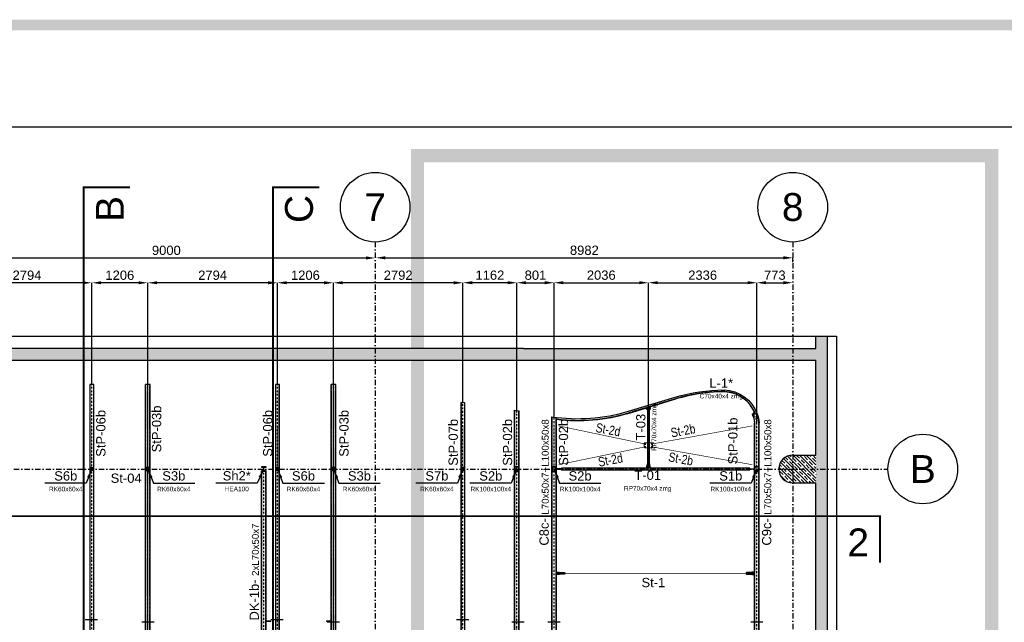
# Model space of a CAD drawing. Header units: millimetres. Extents: x -34919 to 306996, y -293018 to -145733.
# Tile 78 of 256: x 12496 to 33717, y -158777 to -145785. Entities that reach past the tile are written whole.
import ezdxf

# ---------------------------------------------------------------- set-up
doc = ezdxf.new("R2010")
doc.units = ezdxf.units.MM
doc.header["$LTSCALE"] = 3
doc.linetypes.add('DASHDOT', pattern=[25.4, 12.7, -6.35, 0, -6.35])
doc.linetypes.add('HIDDEN', pattern=[9.525, 6.35, -3.175])
for name, color, linetype in [('AR-----H0_HATCHES_RASTERIT', 8, 'Continuous'), ('ARF2000E0_LOAD_BEARING_KANTAVAT', 1, 'Continuous'), ('poziome 1', 7, 'Continuous'), ('PROFILE', 2, 'Continuous'), ('proil zamykajacy', 4, 'Continuous'), ('Prz', 5, 'Continuous'), ('slupki', 7, 'Continuous'), ('stezenia', 4, 'Continuous'), ('STĘŻENIA_OPIS', 4, 'Continuous')]:
    doc.layers.add(name, color=color, linetype=linetype)
doc.layers.add('SIATKA', color=5, linetype='Continuous', lineweight=18)
doc.styles.get("Standard").update_dxf_attribs({"font": 'arial.ttf', "height": 25})
doc.dimstyles.new('STANDARD-100', dxfattribs={"dimscale": 100, "dimtxt": 2, "dimasz": 2, "dimexe": 0, "dimexo": 0, "dimgap": 0.6, "dimtad": 1, "dimdec": 0, "dimzin": 12, "dimdsep": 46, "dimtxsty": 'Standard', "dimcen": 1, "dimclrd": 256, "dimclre": 256, "dimclrt": 2, "dimadec": 0, "dimazin": 0, "dimtfac": 1, "dimtdec": 0, "dimtmove": 0, "dimatfit": 3, "dimfxl": 0, "dimtolj": 1, "dimtzin": 0, "dimarcsym": 0})
pattern_1 = [(315, (-33843.37, -146472.3), (70.71068, 70.71068), []), (315, (-33843.37, -146542.8), (70.71068, 70.71068), [100, -50])]

# ---------------------------------------------------------------- blocks, each defined once
blk = doc.blocks.new('*D1686')
at = {"lineweight": -2, "transparency": 16777216}
for p, q in [((20157, -150812), (20157, -150922)), ((11357, -150922), (19957, -150922))]:
    blk.add_line(p, q, dxfattribs=at)
at = {"transparency": 16777216}
for points in [[(11357, -150888), (11357, -150955), (11157, -150922)], [(19957, -150888), (19957, -150955), (20157, -150922)]]:
    blk.add_solid(points, dxfattribs=at)
at = {"layer": 'Defpoints', "color": 0, "transparency": 16777216}
for p in [(20157, -150812), (11157, -150922), (20157, -150922)]:
    blk.add_point(p, dxfattribs=at)
at = {"color": 2, "transparency": 16777216, "insert": (15657, -150759), "char_height": 200, "attachment_point": 5}
blk.add_mtext('\\A1;9000', dxfattribs=at)
blk = doc.blocks.new('*D1687')
at = {"lineweight": -2, "transparency": 16777216}
for p, q in [((20374, -150919), (28957, -150919)), ((29157, -151011), (29157, -150919))]:
    blk.add_line(p, q, dxfattribs=at)
at = {"transparency": 16777216}
for points in [[(20374, -150885), (20374, -150952), (20174, -150919)], [(28957, -150885), (28957, -150952), (29157, -150919)]]:
    blk.add_solid(points, dxfattribs=at)
at = {"layer": 'Defpoints', "color": 0, "transparency": 16777216}
for p in [(20174, -150919), (29157, -150919), (29157, -151011)]:
    blk.add_point(p, dxfattribs=at)
at = {"color": 2, "transparency": 16777216, "insert": (24666, -150757), "char_height": 200, "attachment_point": 5}
blk.add_mtext('\\A1;8982', dxfattribs=at)
blk = doc.blocks.new('*D1703')
at = {"lineweight": -2, "transparency": 16777216}
for p, q in [((22049, -154042), (22049, -151456)), ((23011, -151456), (22249, -151456)), ((23211, -154253), (23211, -151456))]:
    blk.add_line(p, q, dxfattribs=at)
at = {"transparency": 16777216}
for points in [[(22249, -151422), (22249, -151489), (22049, -151456)], [(23011, -151422), (23011, -151489), (23211, -151456)]]:
    blk.add_solid(points, dxfattribs=at)
at = {"layer": 'Defpoints', "color": 0, "transparency": 16777216}
for p in [(22049, -151456), (22049, -154042, 0), (23211, -154253, 0)]:
    blk.add_point(p, dxfattribs=at)
at = {"color": 2, "transparency": 16777216, "insert": (22630, -151294), "char_height": 200, "attachment_point": 5}
blk.add_mtext('\\A1;1162', dxfattribs=at)
blk = doc.blocks.new('*D1704')
at = {"lineweight": -2, "transparency": 16777216}
for p, q in [((19257, -153647), (19257, -151457)), ((21849, -151457), (19457, -151457)), ((22049, -154042), (22049, -151457))]:
    blk.add_line(p, q, dxfattribs=at)
at = {"transparency": 16777216}
for points in [[(19457, -151424), (19457, -151490), (19257, -151457)], [(21849, -151424), (21849, -151490), (22049, -151457)]]:
    blk.add_solid(points, dxfattribs=at)
at = {"layer": 'Defpoints', "color": 0, "transparency": 16777216}
for p in [(19257, -151457), (19257, -153647, 0), (22049, -154042, 0)]:
    blk.add_point(p, dxfattribs=at)
at = {"color": 2, "transparency": 16777216, "insert": (20653, -151295), "char_height": 200, "attachment_point": 5}
blk.add_mtext('\\A1;2792', dxfattribs=at)
blk = doc.blocks.new('*D1705')
at = {"lineweight": -2, "transparency": 16777216}
for p, q in [((18051, -153647), (18051, -151457)), ((19057, -151457), (18251, -151457)), ((19257, -153647), (19257, -151457))]:
    blk.add_line(p, q, dxfattribs=at)
at = {"transparency": 16777216}
for points in [[(18251, -151424), (18251, -151490), (18051, -151457)], [(19057, -151424), (19057, -151490), (19257, -151457)]]:
    blk.add_solid(points, dxfattribs=at)
at = {"layer": 'Defpoints', "color": 0, "transparency": 16777216}
for p in [(18051, -151457), (18051, -153647), (19257, -153647, 0)]:
    blk.add_point(p, dxfattribs=at)
at = {"color": 2, "transparency": 16777216, "insert": (18654, -151295), "char_height": 200, "attachment_point": 5}
blk.add_mtext('\\A1;1206', dxfattribs=at)
blk = doc.blocks.new('*D1706')
at = {"lineweight": -2, "transparency": 16777216}
for p, q in [((15257, -153647, 0), (15257, -151457, 0)), ((17851, -151457, 0), (15457, -151457, 0)), ((18051, -153647, 0), (18051, -151457, 0))]:
    blk.add_line(p, q, dxfattribs=at)
at = {"transparency": 16777216}
for points in [[(15457, -151424, 0), (15457, -151490, 0), (15257, -151457, 0)], [(17851, -151424, 0), (17851, -151490, 0), (18051, -151457, 0)]]:
    blk.add_solid(points, dxfattribs=at)
at = {"layer": 'Defpoints', "color": 0, "transparency": 16777216}
for p in [(15257, -151457, 0), (15257, -153647, 0), (18051, -153647, 0)]:
    blk.add_point(p, dxfattribs=at)
at = {"color": 2, "transparency": 16777216, "insert": (16654, -151295, 0), "char_height": 200, "attachment_point": 5}
blk.add_mtext('\\A1;2794', dxfattribs=at)
blk = doc.blocks.new('*D1707')
at = {"lineweight": -2, "transparency": 16777216}
for p, q in [((14051, -153647), (14051, -151457)), ((15057, -151457), (14251, -151457)), ((15257, -153647), (15257, -151457))]:
    blk.add_line(p, q, dxfattribs=at)
at = {"transparency": 16777216}
for points in [[(14251, -151424), (14251, -151490), (14051, -151457)], [(15057, -151424), (15057, -151490), (15257, -151457)]]:
    blk.add_solid(points, dxfattribs=at)
at = {"layer": 'Defpoints', "color": 0, "transparency": 16777216}
for p in [(14051, -151457), (14051, -153647, 0), (15257, -153647)]:
    blk.add_point(p, dxfattribs=at)
at = {"color": 2, "transparency": 16777216, "insert": (14654, -151295), "char_height": 200, "attachment_point": 5}
blk.add_mtext('\\A1;1206', dxfattribs=at)
blk = doc.blocks.new('*D1708')
at = {"lineweight": -2, "transparency": 16777216}
for p, q in [((11257, -153647), (11257, -151457)), ((13851, -151457), (11457, -151457)), ((14051, -153647), (14051, -151457))]:
    blk.add_line(p, q, dxfattribs=at)
at = {"transparency": 16777216}
for points in [[(11457, -151424), (11457, -151490), (11257, -151457)], [(13851, -151424), (13851, -151490), (14051, -151457)]]:
    blk.add_solid(points, dxfattribs=at)
at = {"layer": 'Defpoints', "color": 0, "transparency": 16777216}
for p in [(11257, -151457), (11257, -153647, 0), (14051, -153647, 0)]:
    blk.add_point(p, dxfattribs=at)
at = {"color": 2, "transparency": 16777216, "insert": (12654, -151295), "char_height": 200, "attachment_point": 5}
blk.add_mtext('\\A1;2794', dxfattribs=at)
blk = doc.blocks.new('*D1718')
at = {"lineweight": -2, "transparency": 16777216}
for p, q in [((23211, -154253), (23211, -151456)), ((23411, -151456), (23812, -151456)), ((24012, -154342), (24012, -151456))]:
    blk.add_line(p, q, dxfattribs=at)
at = {"transparency": 16777216}
for points in [[(23411, -151422), (23411, -151489), (23211, -151456)], [(23812, -151422), (23812, -151489), (24012, -151456)]]:
    blk.add_solid(points, dxfattribs=at)
at = {"layer": 'Defpoints', "color": 0, "transparency": 16777216}
for p in [(24012, -151456), (23211, -154253, 0), (24012, -154342, 0)]:
    blk.add_point(p, dxfattribs=at)
at = {"color": 2, "transparency": 16777216, "insert": (23612, -151294), "char_height": 200, "attachment_point": 5}
blk.add_mtext('\\A1;801', dxfattribs=at)
blk = doc.blocks.new('*D1719')
at = {"lineweight": -2, "transparency": 16777216}
for p, q in [((24012, -154342, 0), (24012, -151456, 0)), ((24212, -151456, 0), (25848, -151456, 0)), ((26048, -154184, 0), (26048, -151456, 0))]:
    blk.add_line(p, q, dxfattribs=at)
at = {"transparency": 16777216}
for points in [[(24212, -151422, 0), (24212, -151489, 0), (24012, -151456, 0)], [(25848, -151422, 0), (25848, -151489, 0), (26048, -151456, 0)]]:
    blk.add_solid(points, dxfattribs=at)
at = {"layer": 'Defpoints', "color": 0, "transparency": 16777216}
for p in [(26048, -151456, 0), (26048, -154184, 0), (24012, -154342, 0)]:
    blk.add_point(p, dxfattribs=at)
at = {"color": 2, "transparency": 16777216, "insert": (25030, -151294, 0), "char_height": 200, "attachment_point": 5}
blk.add_mtext('\\A1;2036', dxfattribs=at)
blk = doc.blocks.new('*D1720')
at = {"lineweight": -2, "transparency": 16777216}
for p, q in [((26048, -154184), (26048, -151456)), ((26248, -151456), (28183, -151456)), ((28383, -154478), (28383, -151456))]:
    blk.add_line(p, q, dxfattribs=at)
at = {"transparency": 16777216}
for points in [[(26248, -151422), (26248, -151489), (26048, -151456)], [(28183, -151422), (28183, -151489), (28383, -151456)]]:
    blk.add_solid(points, dxfattribs=at)
at = {"layer": 'Defpoints', "color": 0, "transparency": 16777216}
for p in [(28383, -151456), (26048, -154184), (28383, -154478)]:
    blk.add_point(p, dxfattribs=at)
at = {"color": 2, "transparency": 16777216, "insert": (27215, -151294), "char_height": 200, "attachment_point": 5}
blk.add_mtext('\\A1;2336', dxfattribs=at)
blk = doc.blocks.new('A$C66AB658F')
at = {"color": 6}
blk.add_lwpolyline([(-50, 85), (10, 85), (20, 75), (20, -15), (10, -25), (-50, -25)], dxfattribs=at)
for centre in [(0, 60), (0, 0)]:
    blk.add_circle(centre, 6.5, dxfattribs=at)
at = {"layer": 'slupki', "color": 4, "linetype": 'DASHDOT', "flags": 128}
for points in [[(13, 60), (-13, 60)], [(13, 0), (-13, 0)], [(0, 73), (0, 47)], [(0, 13), (0, -13)]]:
    blk.add_lwpolyline(points, dxfattribs=at)
blk = doc.blocks.new('A$C6B261019')
at = {"layer": 'PROFILE', "color": 3, "linetype": 'Continuous', "flags": 128}
blk.add_lwpolyline([(120, -20), (-10, -20), (-20, -10), (-20, 10), (-10, 20), (120, 20), (130, 10), (130, 5.5), (50, 5.5), (50, -5.5), (130, -5.5), (130, -10)], close=True, dxfattribs=at)
at = {"layer": 'PROFILE', "color": 3, "linetype": 'Continuous'}
blk.add_circle((0, 0), 6.5, dxfattribs=at)
blk = doc.blocks.new('A$C23D25032')
at = {"layer": 'SIATKA', "color": 42}
blk.add_blockref('A$C6B261019', (0, 0), dxfattribs=at)
blk = doc.blocks.new('*D1839')
at = {"lineweight": -2, "transparency": 16777216}
blk.add_line((28583, -151456), (28957, -151456), dxfattribs=at)
at = {"transparency": 16777216}
for points in [[(28583, -151422), (28583, -151489), (28383, -151456)], [(28957, -151422), (28957, -151489), (29157, -151456)]]:
    blk.add_solid(points, dxfattribs=at)
at = {"layer": 'Defpoints', "color": 0, "transparency": 16777216}
for p in [(29157, -151456), (29157, -151483), (28383, -154478, 0)]:
    blk.add_point(p, dxfattribs=at)
at = {"color": 2, "transparency": 16777216, "insert": (28770, -151294), "char_height": 200, "attachment_point": 5}
blk.add_mtext('\\A1;773', dxfattribs=at)

msp = doc.modelspace()

# ---------------------------------------------------------------- hatches: boundary and pattern name
at = {"layer": 'AR-----H0_HATCHES_RASTERIT'}
h = msp.add_hatch(dxfattribs=at)
h.set_pattern_fill('JIS_STN_1E', color=256, scale=100, angle=-90, style=0)
h.set_pattern_definition(pattern_1)
h.paths.add_polyline_path([(29656.625, -172793.911), (29906.625, -172793.911), (29906.625, -152607.278), (29656.625, -152607.278)])
h = msp.add_hatch(dxfattribs=at)
h.set_pattern_fill('JIS_STN_1E', color=256, scale=100, angle=-90, style=0)
h.set_pattern_definition(pattern_1)
h.paths.add_polyline_path([(-4068.375, -153122.297), (-4068.375, -152872.297), (29656.625, -152872.297), (29656.625, -153122.297)])
h = msp.add_hatch(dxfattribs=at)
h.set_pattern_fill('JIS_STN_1E', color=256, scale=100, angle=-90, style=0)
h.set_pattern_definition(pattern_1)
h.paths.add_polyline_path([(29656.625, -155772.297), (29656.625, -155472.297), (29156.625, -155472.297), (29156.625, -155772.297)])
h.paths.add_polyline_path([(29656.625, -155472.297), (29656.625, -155172.297), (29156.625, -155172.297), (29156.625, -155472.297)])
h.paths.add_polyline_path([(29156.625, -155472.297), (29156.625, -155172.297, 0.414213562), (28856.625, -155472.297)])
h.paths.add_polyline_path([(29156.625, -155772.297), (29156.625, -155472.297), (28856.625, -155472.297, 0.414213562)])

# ---------------------------------------------------------------- linework, layer by layer
at = {"color": 252, "linetype": 'DASHDOT', "ltscale": 3}
for p, q in [((20156.625, -150578.031), (20156.625, -201577.2)), ((29156.625, -150578.031), (29156.625, -201577.2)), ((-20791.419, -155472.297), (31209.896, -155472.297))]:
    msp.add_line(p, q, dxfattribs=at)
at = {"color": 4, "linetype": 'DASHDOT'}
for p, q in [((26047.612, -155452.297, 0), (26047.612, -154183.995, 0)), ((28333.125, -155472.297, 0), (24131.344, -155472.297))]:
    msp.add_line(p, q, dxfattribs=at)
at = {"color": 3}
msp.add_line((28281.48, -154281.39, 0), (28389.178, -154281.39, 0), dxfattribs=at)
at = {"color": 5}
for p, q in [((14175.219, -158722.297, 0), (13910.596, -158722.297, 0)), ((18175.219, -158722.297, 0), (17910.596, -158722.297, 0)), ((22173.192, -158722.297, 0), (21908.57, -158722.297, 0)), ((15390.863, -158772.297, 0), (15126.24, -158772.297, 0)), ((19388.936, -158772.297, 0), (19124.314, -158772.297, 0)), ((23368.385, -158772.297, 0), (23103.762, -158772.297, 0)), ((24144.41, -158772.297, 0), (23879.787, -158772.297, 0)), ((28515.436, -158772.297, 0), (28250.814, -158772.297, 0))]:
    msp.add_line(p, q, dxfattribs=at)
at = {"color": 6, "const_width": 285}
msp.add_lwpolyline([(21069, -201310), (33444, -201310), (33444, -148715), (21069, -148715)], close=True, dxfattribs=at)
at = {"color": 8, "const_width": 40}
for points in [[(14873.368, -174334.669), (13873.368, -174334.669), (13873.368, -163744.508), (13873.368, -163744.508), (13873.368, -149397.929), (14873.368, -149397.929)], [(18954.073, -174334.669), (17954.073, -174334.669), (17954.073, -163744.508), (17954.073, -163744.508), (17954.073, -149397.929), (18954.073, -149397.929)], [(-7538.228, -157488.864), (-7538.228, -156488.864), (16689.726, -156488.864), (16689.726, -156488.864), (31036.305, -156488.864), (31036.305, -157488.864)]]:
    msp.add_lwpolyline(points, dxfattribs=at)
at = {"color": 4}
msp.add_lwpolyline([(-6507.626, -152607.278), (30102.81, -152607.278), (30102.81, -172793.911), (-6507.626, -172793.911)], close=True, dxfattribs=at)
at = {"color": 6, "elevation": 0}
for points in [[(26087.612, -154127.287), (26087.612, -154179.287), (26067.612, -154199.287), (26027.612, -154199.287), (26007.612, -154179.287), (26007.612, -154151.287)], [(26067.612, -154221.287), (26067.612, -154169.287), (26057.612, -154159.287), (26037.612, -154159.287), (26027.612, -154169.287), (26027.612, -154221.287)], [(26087.612, -155452.297), (26087.612, -155412.297), (26067.612, -155392.297), (26027.612, -155392.297), (26007.612, -155412.297), (26007.612, -155452.297)], [(26067.612, -155370.297), (26067.612, -155422.297), (26057.612, -155432.297), (26037.612, -155432.297), (26027.612, -155422.297), (26027.612, -155370.297)], [(24062.099, -157698.147), (24122.099, -157698.147), (24132.099, -157708.147), (24132.099, -157736.447), (24122.099, -157746.447), (24062.099, -157746.447), (24062.099, -157698.147)], [(28333.125, -157698.147), (28273.125, -157698.147), (28263.125, -157708.147), (28263.125, -157736.447), (28273.125, -157746.447), (28333.125, -157746.447), (28333.125, -157698.147)]]:
    msp.add_lwpolyline(points, dxfattribs=at)
for points in [[(26027.612, -154229.287), (26067.612, -154229.287), (26067.612, -154221.287), (26027.612, -154221.287)], [(26027.612, -155362.297), (26067.612, -155362.297), (26067.612, -155370.297), (26027.612, -155370.297)]]:
    msp.add_lwpolyline(points, close=True, dxfattribs=at)
at = {"color": 4, "elevation": 0}
for points in [[(26067.612, -154227.25), (26027.612, -154227.25), (26027.612, -155362.297)], [(26067.612, -155362.297), (26067.612, -154227.25)]]:
    msp.add_lwpolyline(points, dxfattribs=at)
at = {"color": 6, "elevation": 0}
for points in [[(26034.612, -154172.787), (26060.612, -154172.787, -1), (26060.612, -154185.787), (26034.612, -154185.787, -1)], [(26034.612, -155418.797), (26060.612, -155418.797, 1), (26060.612, -155405.797), (26034.612, -155405.797, 1)]]:
    msp.add_lwpolyline(points, format="xyb", close=True, dxfattribs=at)
at = {"color": 6}
for points in [[(24166.599, -155468.297), (24082.099, -155468.297), (24082.099, -155476.297), (24166.599, -155476.297)], [(24166.599, -155452.297), (24174.599, -155452.297), (24174.599, -155492.297), (24166.599, -155492.297)], [(28228.625, -155452.297), (28220.625, -155452.297), (28220.625, -155492.297), (28228.625, -155492.297)], [(28228.625, -155468.297), (28313.125, -155468.297), (28313.125, -155476.297), (28228.625, -155476.297)]]:
    msp.add_lwpolyline(points, close=True, dxfattribs=at)
at = {"color": 4}
for points in [[(28220.625, -155452.297), (24174.599, -155452.297)], [(24174.599, -155452.297), (24174.599, -155492.297), (28220.625, -155492.297)]]:
    msp.add_lwpolyline(points, dxfattribs=at)
for centre in [(20156.625, -149828.031), (29156.625, -149828.031), (31959.896, -155472.297)]:
    msp.add_circle(centre, 750)
at = {"color": 6}
msp.add_circle((24112.099, -157722.297, 0), 6.5, dxfattribs=at)
at = {"layer": 'ARF2000E0_LOAD_BEARING_KANTAVAT'}
for p, q in [((29656.625, -152872.297), (29656.625, -152607.278)), ((29906.625, -172793.911), (29906.625, -152607.278)), ((23356.611, -152872.297, 0), (-4103.375, -152872.297, 0)), ((23356.611, -152872.297, 0), (29656.625, -152872.297, 0)), ((-3853.375, -153122.297, 0), (23306.611, -153122.297)), ((23306.611, -153122.297), (29656.625, -153122.297, 0)), ((29656.625, -155172.297), (29656.625, -153122.297)), ((29156.625, -155172.297), (29656.625, -155172.297)), ((29156.625, -155772.297), (29656.625, -155772.297)), ((29656.625, -164172.297), (29656.625, -155772.297))]:
    msp.add_line(p, q, dxfattribs=at)
msp.add_arc((29156.625, -155472.297), 300, 90, 270, dxfattribs=at)
at = {"layer": 'poziome 1', "color": 3}
for p, q in [((15206.625, -171897.297, 0), (15206.625, -153647.297, 0)), ((15306.625, -171897.297, 0), (15306.625, -153647.297, 0)), ((19206.625, -171897.297, 0), (19206.625, -153647.297, 0)), ((19306.625, -171897.297, 0), (19306.625, -153647.297, 0)), ((23161.074, -171339.228, 0), (23161.074, -154205.351, 0)), ((23261.074, -171324.843, 0), (23261.074, -154219.747, 0)), ((23962.099, -171197.996, 0), (23962.099, -154346.598, 0)), ((24062.099, -171184.68, 0), (24062.099, -154359.914, 0)), ((28333.125, -171063.813, 0), (28333.125, -154477.772, 0)), ((28433.125, -171066.821, 0), (28433.125, -154477.772, 0)), ((17706.625, -159932.297, 0), (17706.625, -155512.297, 0)), ((17806.625, -159932.297, 0), (17806.625, -155512.297, 0))]:
    msp.add_line(p, q, dxfattribs=at)
at = {"layer": 'poziome 1', "linetype": 'HIDDEN'}
for p, q in [((15213.625, -171897.297, 0), (15213.625, -153647.297, 0)), ((15299.625, -171897.297, 0), (15299.625, -153647.297, 0)), ((19213.625, -171897.297, 0), (19213.625, -153647.297, 0)), ((19299.625, -171897.297, 0), (19299.625, -153647.297, 0)), ((23168.074, -171338.221, 0), (23168.074, -154206.359, 0)), ((23254.074, -171325.85, 0), (23254.074, -154218.739, 0)), ((23969.099, -171196.977, 0), (23969.099, -154347.617, 0)), ((24055.099, -171185.525, 0), (24055.099, -154359.069, 0)), ((28340.125, -171065.57, 0), (28340.125, -154477.772, 0)), ((28426.125, -171066.821, 0), (28426.125, -154477.772, 0)), ((17713.625, -159932.297, 0), (17713.625, -155512.297, 0)), ((17799.625, -159932.297, 0), (17799.625, -155512.297, 0))]:
    msp.add_line(p, q, dxfattribs=at)
at = {"layer": 'poziome 1', "color": 4}
for p, q in [((15256.625, -171897.297, 0), (15256.625, -153647.297, 0)), ((19256.625, -171897.297, 0), (19256.625, -153647.297, 0))]:
    msp.add_line(p, q, dxfattribs=at)
at = {"layer": 'poziome 1', "linetype": 'HIDDEN', "elevation": 0}
for points in [[(27677.999, -153803.595, 0.071962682), (26635.228, -153958.826), (25628.919, -154260.719, -0.102537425), (24062.099, -154396.169, -0.102537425)], [(27678.147, -153803.597, -0.301049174), (28350.721, -154281.39, -0.301049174)], [(28289.244, -154281.39, -0.075033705), (28340.323, -154480.952, -0.045687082)], [(28381.72, -154281.39, -0.063365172), (28425.886, -154472.299)]]:
    msp.add_lwpolyline(points, format="xyb", dxfattribs=at)
for points in [[(23261.644, -154256.2), (23261.074, -154256.118)], [(26031.612, -154227.25), (26031.612, -155362.297)], [(26063.612, -155362.297), (26063.612, -154227.25)]]:
    msp.add_lwpolyline(points, dxfattribs=at)
at = {"layer": 'poziome 1', "color": 3, "elevation": 0}
for points in [[(28281.48, -154281.39, -0.076093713), (28333.201, -154481.525, -0.045633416)], [(28389.178, -154281.39, -0.063906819), (28433.269, -154475.849), (28433.268, -154477.772)]]:
    msp.add_lwpolyline(points, format="xyb", dxfattribs=at)
at = {"layer": 'poziome 1', "linetype": 'HIDDEN'}
for points in [[(28220.625, -155456.297), (24174.599, -155456.297)], [(24174.599, -155488.297), (28220.625, -155488.297)]]:
    msp.add_lwpolyline(points, dxfattribs=at)
at = {"layer": 'PROFILE', "color": 7, "linetype": 'Continuous'}
for p, q in [((15227.541, -155522.167, 0), (15227.541, -155498.427, 0)), ((19227.541, -155522.167, 0), (19227.541, -155498.427, 0)), ((23240.158, -155522.167, 0), (23240.158, -155498.427, 0)), ((23983.015, -155522.167, 0), (23983.015, -155498.427, 0)), ((28412.281, -155522.167, 0), (28412.281, -155498.427, 0))]:
    msp.add_line(p, q, dxfattribs=at)
at = {"layer": 'proil zamykajacy'}
msp.add_line((25630.068, -154264.551, 0), (26636.378, -153962.658, 0), dxfattribs=at)
at = {"layer": 'proil zamykajacy', "elevation": 0}
msp.add_lwpolyline([(23962.099, -154346.598, 0.109463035), (25618.607, -154226.228), (26624.884, -153924.345, -0.072012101), (27678.582, -153767.592, -0.306136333), (28389.178, -154281.39, -0.306136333)], format="xyb", dxfattribs=at)
at = {"layer": 'proil zamykajacy'}
for centre, radius, start, end in [((27693.098, -157485.06, 0), 3677.496, 90.2349918, 106.6992428), ((27653.62, -154550.4, 0), 743.205, 21.2205143, 88.1189795), ((24518.737, -150548.485, 0), 3878.686, 263.2388861, 286.6498883)]:
    msp.add_arc(centre, radius, start, end, dxfattribs=at)
at = {"layer": 'Prz'}
msp.add_lwpolyline([(50476.536, -148095.194), (50476.536, -203695.194), (-30723.464, -203695.194), (-30723.464, -148095.194)], close=True, dxfattribs=at)
at = {"layer": 'SIATKA', "color": 3}
for p, q in [((28375.256, -154235.842, 0), (28308.048, -154255.416, 0)), ((28308.048, -154255.416, 0), (28336.011, -154351.427, 0)), ((28403.219, -154331.852, 0), (28375.256, -154235.842, 0)), ((28336.011, -154351.427, 0), (28403.219, -154331.852, 0))]:
    msp.add_line(p, q, dxfattribs=at)
at = {"layer": 'SIATKA', "color": 6, "elevation": 0}
for points in [[(17906.625, -158760.297), (17906.625, -158748.297), (17806.625, -158748.297), (17806.625, -158760.297)], [(19206.625, -158760.297), (19206.625, -158748.297), (19106.625, -158748.297), (19106.625, -158760.297)]]:
    msp.add_lwpolyline(points, close=True, dxfattribs=at)
at = {"layer": 'slupki', "color": 4, "linetype": 'DASHDOT'}
for p, q in [((14050.651, -171897.297, 0), (14050.651, -153647.297, 0)), ((18050.651, -171897.297, 0), (18050.651, -153647.297, 0)), ((22048.624, -171502.853, 0), (22048.624, -154041.61, 0)), ((23211.074, -171332.036, 0), (23211.074, -154252.996, 0)), ((24012.099, -171191.004, 0), (24012.099, -154342.367, 0)), ((28383.125, -171066.821, 0), (28383.125, -154477.772, 0)), ((17756.625, -169022.297, 0), (17756.625, -155422.297, 0))]:
    msp.add_line(p, q, dxfattribs=at)
at = {"layer": 'slupki', "linetype": 'HIDDEN', "elevation": 0}
for points in [[(14009.801, -153647.297), (14009.801, -171897.297)], [(14091.501, -171897.297), (14091.501, -153647.297)], [(18009.801, -153647.297), (18009.801, -171897.297)], [(18091.501, -171897.297), (18091.501, -153647.297)], [(22007.774, -154035.729), (22007.774, -171508.73)], [(22089.474, -171496.977), (22089.474, -154047.49)]]:
    msp.add_lwpolyline(points, dxfattribs=at)
at = {"layer": 'slupki', "color": 4, "linetype": 'DASHDOT', "elevation": 0}
msp.add_lwpolyline([(28353.352, -154331.39, -0.051072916), (28383.22, -154477.772, -0.051072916)], format="xyb", dxfattribs=at)
at = {"layer": 'slupki', "color": 2, "elevation": 0}
for points in [[(14080.651, -155502.297), (14020.651, -155502.297), (14020.651, -155442.297), (14080.651, -155442.297)], [(14076.651, -155498.297), (14024.651, -155498.297), (14024.651, -155446.297), (14076.651, -155446.297)], [(15226.625, -155502.297), (15286.625, -155502.297), (15286.625, -155442.297), (15226.625, -155442.297)], [(15230.625, -155498.297), (15282.625, -155498.297), (15282.625, -155446.297), (15230.625, -155446.297)], [(18080.651, -155502.297), (18020.651, -155502.297), (18020.651, -155442.297), (18080.651, -155442.297)], [(18076.651, -155498.297), (18024.651, -155498.297), (18024.651, -155446.297), (18076.651, -155446.297)], [(19226.625, -155502.297), (19286.625, -155502.297), (19286.625, -155442.297), (19226.625, -155442.297)], [(19230.625, -155498.297), (19282.625, -155498.297), (19282.625, -155446.297), (19230.625, -155446.297)], [(22018.624, -155502.297), (22078.624, -155502.297), (22078.624, -155442.297), (22018.624, -155442.297)], [(22022.624, -155498.297), (22074.624, -155498.297), (22074.624, -155446.297), (22022.624, -155446.297)], [(23161.074, -155522.729), (23261.074, -155522.729), (23261.074, -155422.729), (23161.074, -155422.729)], [(23169.074, -155514.729), (23253.074, -155514.729), (23253.074, -155430.729), (23169.074, -155430.729)], [(23962.099, -155522.297), (24062.099, -155522.297), (24062.099, -155422.297), (23962.099, -155422.297)], [(23970.099, -155514.297), (24054.099, -155514.297), (24054.099, -155430.297), (23970.099, -155430.297)], [(28333.125, -155522.297), (28433.125, -155522.297), (28433.125, -155422.297), (28333.125, -155422.297)], [(28341.125, -155514.297), (28425.125, -155514.297), (28425.125, -155430.297), (28341.125, -155430.297)]]:
    msp.add_lwpolyline(points, close=True, dxfattribs=at)
msp.add_lwpolyline([(17706.625, -155520.297), (17806.625, -155520.297), (17806.625, -155512.297), (17771.125, -155512.297, -0.414213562), (17759.125, -155500.297), (17759.125, -155444.297, -0.414213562), (17771.125, -155432.297), (17806.625, -155432.297), (17806.625, -155424.297), (17706.625, -155424.297), (17706.625, -155432.297), (17742.125, -155432.297, -0.414213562), (17754.125, -155444.297), (17754.125, -155500.297, -0.414213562), (17742.125, -155512.297), (17706.625, -155512.297)], format="xyb", close=True, dxfattribs=at)
at = {"layer": 'slupki', "color": 3}
for centre in [(26047.612, -154179.287, 0), (26047.612, -155412.297, 0)]:
    msp.add_circle(centre, 6.5, dxfattribs=at)
at = {"layer": 'stezenia', "color": 3}
for p, q in [((15306.625, -153647.297, 0), (15206.625, -153647.297, 0)), ((18074.801, -153647.297, 0), (18026.501, -153647.297, 0)), ((19306.625, -153647.297, 0), (19206.625, -153647.297, 0)), ((23161.074, -154205.351, 0), (23261.074, -154219.747, 0))]:
    msp.add_line(p, q, dxfattribs=at)
at = {"layer": 'stezenia', "color": 2, "const_width": 232.388}
msp.add_lwpolyline([(-34803, -145901), (55020, -145901), (55020, -206724), (-34803, -206724)], close=True, dxfattribs=at)
at = {"layer": 'stezenia', "color": 3, "elevation": 0}
for points in [[(14006.201, -171897.297), (14095.101, -171897.297), (14095.101, -153647.297), (14006.201, -153647.297)], [(18006.201, -171897.297), (18095.101, -171897.297), (18095.101, -153647.297), (18006.201, -153647.297)], [(22004.174, -171509.247), (22093.074, -171496.459), (22092.172, -154047.879), (22004.174, -154035.211)]]:
    msp.add_lwpolyline(points, close=True, dxfattribs=at)
at = {"layer": 'stezenia', "const_width": 12.858, "elevation": 0}
for points in [[(14050.592, -155422.297), (14050.817, -154527.772)], [(15256.566, -155422.297), (15256.792, -154527.772)], [(18050.592, -155422.297), (18050.817, -154527.772)], [(19256.566, -155422.297), (19256.792, -154527.772)], [(22048.565, -155447.297), (22048.791, -154527.772)], [(23211.015, -155422.297), (23211.24, -154527.772)], [(24012.04, -155422.297), (24012.265, -154527.772)], [(25977.612, -154933.604), (24112.099, -154543.333)], [(26117.612, -154933.604), (28283.125, -154543.333)], [(28383.138, -155422.297), (28383.363, -154527.772)], [(24112.099, -155378.876), (25977.612, -154993.604)], [(28283.125, -155378.876), (26117.612, -154993.604)], [(24132.099, -157722.297), (28263.125, -157722.297)]]:
    msp.add_lwpolyline(points, dxfattribs=at)

# ---------------------------------------------------------------- block references
at = {"layer": 'SIATKA', "color": 3, "xscale": -1}
msp.add_blockref('A$C66AB658F', (25977.612, -154993.604, 0), dxfattribs=at)
at = {"layer": 'SIATKA', "color": 3}
msp.add_blockref('A$C66AB658F', (26117.612, -154993.604, 0), dxfattribs=at)
at = {"layer": 'SIATKA', "color": 42}
msp.add_blockref('A$C23D25032', (24112.099, -157722.297, 0), dxfattribs=at)
at = {"layer": 'SIATKA', "color": 42, "xscale": -1}
msp.add_blockref('A$C23D25032', (28283.125, -157722.297, 0), dxfattribs=at)

# ---------------------------------------------------------------- texts
at = {"char_height": 600, "attachment_point": 5}
for s, insert in [('\\A1;7', (20156.625, -149828.031)), ('\\A1;8', (29156.625, -149828.031)), ('\\A1;B', (31959.896, -155472.297))]:
    msp.add_mtext(s, dxfattribs=dict(at, insert=insert))
at = {"color": 8, "char_height": 600, "attachment_point": 5, "rotation": 90}
for s, insert in [('\\A1;B', (14438.57, -149865.952)), ('\\A1;C', (18519.275, -149865.952))]:
    msp.add_mtext(s, dxfattribs=dict(at, insert=insert))
at = {"color": 8, "insert": (30568.282, -157054.067), "char_height": 600, "attachment_point": 5}
msp.add_mtext('\\A1;2', dxfattribs=at)
at = {"layer": 'STĘŻENIA_OPIS', "width": 0.8}
for s, rotation, p in [('St-2d', 349.4146961, (24898.635, -154671.88)), ('St-2b', 10.5853039, (26548.384, -154793.016)), ('St-2d', 10.5853039, (24983.271, -155424.062, 0)), ('St-2b', 349.4146961, (26463.748, -155302.926, 0))]:
    msp.add_text(s, height=200, rotation=rotation, dxfattribs=at).set_placement(p)
at = {"layer": 'STĘŻENIA_OPIS', "linetype": 'DASHDOT', "char_height": 200}
for s, insert, attachment_point in [('{\\farial|b0|i0|c238|p34;\\C3;L-1*\\P\\H0.5x;\\C256;C70x40x4 zmg}', (27615.914, -153749.566), 5), ('{\\farial|b0|i0|c238|p34;\\C3;S6b\\C256;\\P\\H0.5x;RK60x60x4}', (13489.292, -155737.79, 0), 5), ('{\\farial|b0|i0|c238|p34;\\C3;S3b\\C256;\\P\\H0.5x;RK60x60x4}', (15817.984, -155737.79, 0), 5), ('{\\farial|b0|i0|c238|p34;\\C3;Sh2*\\C256;\\P\\H0.5x;HEA100}', (17174.073, -155736.194, 0), 5), ('{\\farial|b0|i0|c238|p34;\\C3;S6b\\C256;\\P\\H0.5x;RK60x60x4}', (18612.01, -155737.79, 0), 5), ('{\\farial|b0|i0|c238|p34;\\C3;S3b\\C256;\\P\\H0.5x;RK60x60x4}', (19817.984, -155737.79, 0), 5), ('{\\farial|b0|i0|c238|p34;\\C3;S7b\\C256;\\P\\H0.5x;RK60x60x4}', (21487.265, -155737.79, 0), 5), ('{\\farial|b0|i0|c238|p34;\\C3;S2b\\C256;\\P\\H0.5x;RK100x100x4}', (22649.715, -155737.79), 5), ('{\\farial|b0|i0|c238|p34;\\C3;S2b\\C256;\\P\\H0.5x;RK100x100x4}', (24573.458, -155737.79), 5), ('{\\farial|b0|i0|c238|p34;\\C3;T-01\\C256;\\P\\H0.5x;RP70x70x4 zmg}', (26031.738, -155737.79), 5), ('{\\farial|b0|i0|c238|p34;\\C3;S1b\\C256;\\P\\H0.5x;RK100x100x4}', (27821.766, -155737.79), 5), ('\\farial|b0|i0|c238|p0;\\C256;St-04', (14456.6, -155569.826), 1)]:
    msp.add_mtext(s, dxfattribs=dict(at, insert=insert, attachment_point=attachment_point))
at = {"layer": 'STĘŻENIA_OPIS', "linetype": 'DASHDOT', "char_height": 200, "rotation": 90}
for s, insert, attachment_point in [('\\farial|b0|i0|c238|p0;StP-06b', (14144.183, -155208.108, 0), 1), ('\\farial|b0|i0|c238|p0;StP-03b', (15345.856, -155113.321, 0), 1), ('\\farial|b0|i0|c238|p0;StP-06b', (17740.786, -155208.108, 0), 1), ('\\farial|b0|i0|c238|p0;StP-03b', (19383.904, -155208.108, 0), 1), ('{\\farial|b0|i0|c238|p34;\\C3;T-03\\P\\H0.5x;\\C256;RP70x70x4 zmg}', (26013.307, -154569.602), 5), ('\\farial|b0|i0|c238|p0;StP-07b', (21738.76, -155402.353), 1), ('\\farial|b0|i0|c238|p0;StP-02b', (22909.364, -155402.353, 0), 1), ('{\\farial|b0|i0|c238|p34;\\C3;^I^I\\C6;C8c-\\C3; \\H0.75x;\\C256;L70x50x7+L100x50x8}', (23799.343, -155839.18, 0), 5), ('\\farial|b0|i0|c238|p0;StP-02b', (24115.935, -155402.353, 0), 1), ('\\farial|b0|i0|c238|p0;StP-01b', (27765.201, -155372.073, 0), 1), ('{\\farial|b0|i0|c238|p34;\\C3;^I^I\\C6;C9c-\\C3; \\H0.75x;\\C256;L70x50x7+L100x50x8}', (28596.006, -155839.18, 0), 5), ('{\\farial|b0|i0|c238|p34;\\C3;^I^I\\C6;DK-1b-\\C3; \\H0.75x;\\C256;2xL70x50x7}', (17552.127, -157770.439, 0), 5)]:
    msp.add_mtext(s, dxfattribs=dict(at, insert=insert, attachment_point=attachment_point))
at = {"layer": 'STĘŻENIA_OPIS', "insert": (25897.337, -157819.592), "char_height": 200, "attachment_point": 1}
msp.add_mtext('{\\farial|b0|i0|c238|p34;St-1}', dxfattribs=at)

# ---------------------------------------------------------------- dimensions: what is measured, and where the dimension line sits
at = {"color": 4}
for base, p1, p2, picture, middle in [((20156.625, -150921.598), (11156.625, -150921.598), (20156.625, -150811.514), '*D1686', (15656.625, -150759.483)), ((29156.625, -150918.622), (20174.476, -150918.622), (29156.625, -151010.548), '*D1687', (24665.551, -150756.508)), ((11256.625, -151457.034), (14050.651, -153647.297, 0), (11256.625, -153647.297, 0), '*D1708', (12653.638, -151294.919)), ((14050.651, -151457.034, 0), (15256.625, -153647.297, 0), (14050.651, -153647.297, 0), '*D1707', (14653.638, -151294.919, 0)), ((15256.625, -151457.034, 0), (18050.651, -153647.297, 0), (15256.625, -153647.297, 0), '*D1706', (16653.638, -151294.919, 0)), ((18050.651, -151457.034), (19256.625, -153647.297, 0), (18050.651, -153647.297), '*D1705', (18653.638, -151294.919)), ((19256.625, -151457.034), (22048.624, -154041.61, 0), (19256.625, -153647.297, 0), '*D1704', (20652.625, -151294.919)), ((26047.612, -151455.758, 0), (24012.099, -154342.367, 0), (26047.612, -154183.995, 0), '*D1719', (25029.855, -151293.575, 0)), ((28383.197, -151455.758, 0), (26047.612, -154183.995, 0), (28383.197, -154477.772, 0), '*D1720', (27215.404, -151293.575, 0))]:
    dim = msp.add_linear_dim(base=base, p1=p1, p2=p2, dimstyle='STANDARD-100', override={"dimtmove": 1}, dxfattribs=at)
    dim.commit()
    dim.dimension.update_dxf_attribs({"geometry": picture, "text_midpoint": middle})
dim = msp.add_linear_dim(base=(22048.624, -151455.758), p1=(23211.074, -154252.996, 0), p2=(22048.624, -154041.61, 0), dimstyle='STANDARD-100', dxfattribs=at)
dim.commit()
dim.dimension.update_dxf_attribs({"geometry": '*D1703', "text_midpoint": (22629.849, -151293.643)})
dim = msp.add_linear_dim(base=(24012.099, -151455.758), p1=(23211.074, -154252.996, 0), p2=(24012.099, -154342.367, 0), dimstyle='STANDARD-100', override={"dimtmove": 1}, dxfattribs=at)
dim.commit()
dim.dimension.update_dxf_attribs({"geometry": '*D1718', "text_midpoint": (23611.586, -151455.758), "dimtype": 160})
at = {"color": 3}
dim = msp.add_linear_dim(base=(29156.625, -151455.758), p1=(28383.197, -154477.772, 0), p2=(29156.625, -151482.78), dimstyle='STANDARD-100', override={"dimtmove": 1, "dimfxlon": 1}, dxfattribs=at)
dim.commit()
dim.dimension.update_dxf_attribs({"geometry": '*D1839', "text_midpoint": (28769.911, -151293.575)})

# ---------------------------------------------------------------- leaders
at = {"layer": 'stezenia', "color": 3}
for points in [[(14050.651, -155472.297, 0), (13930.624, -155780.168, 0), (13039.223, -155780.168, 0)], [(15256.625, -155472.297, 0), (15376.652, -155780.168, 0), (16268.053, -155780.168, 0)], [(17759.125, -155472.297, 0), (17615.405, -155780.168, 0), (16724.003, -155780.168, 0)], [(18050.651, -155472.297, 0), (18170.678, -155780.168, 0), (19062.079, -155780.168, 0)], [(19256.625, -155472.297, 0), (19376.652, -155780.168, 0), (20268.053, -155780.168, 0)], [(22048.624, -155472.297, 0), (21928.597, -155780.168, 0), (21037.196, -155780.168, 0)], [(23211.074, -155472.297), (23091.047, -155780.168), (22199.646, -155780.168)], [(24012.099, -155472.297), (24132.126, -155780.168), (25023.527, -155780.168)], [(28383.125, -155472.297), (28263.098, -155780.168), (27371.697, -155780.168)]]:
    msp.add_leader(points, dimstyle='STANDARD-100', override={"dimgap": 0.6, "dimtad": 0, "dimfxl": 1.25, "dimfxlon": 1}, dxfattribs=at)

doc.saveas('drawing.dxf')
